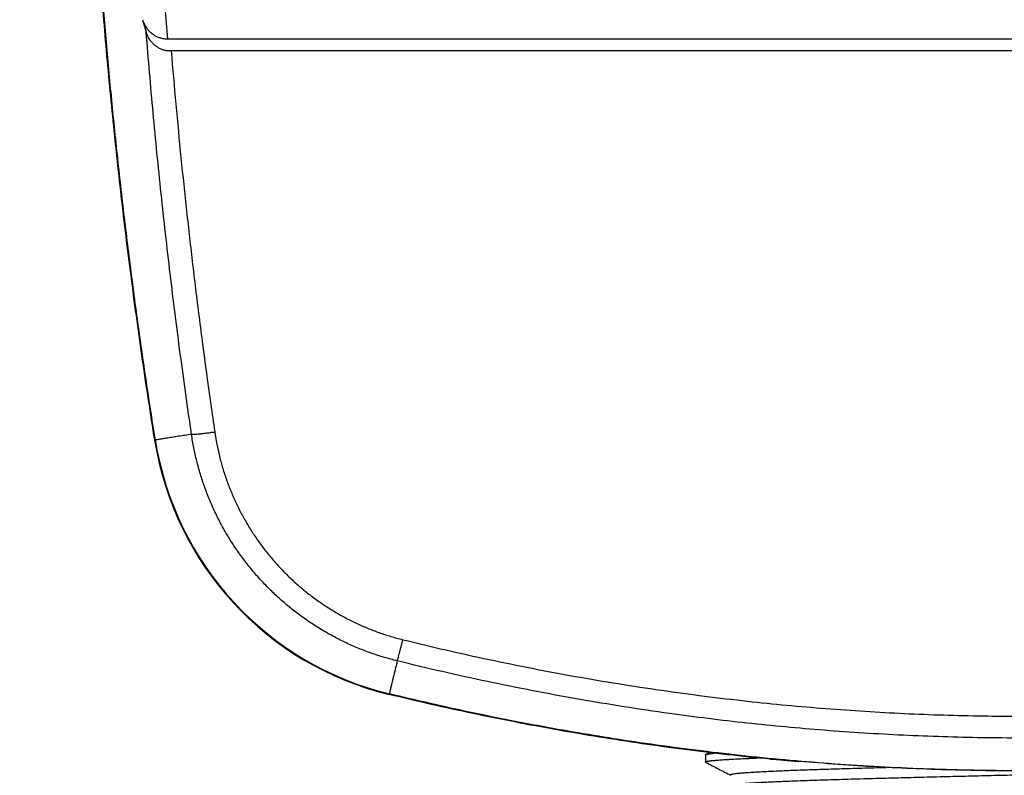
# Model space of a CAD drawing. Header units: millimetres. Extents: x -848 to 77789, y -17557 to 12238.
# Tile 52 of 79: x 72213 to 72397, y -12506 to -12364. Entities that reach past the tile are written whole.
import ezdxf
from ezdxf import colors
from ezdxf.entities.mleader import LeaderData, LeaderLine
from ezdxf.math import Vec2, Vec3

# ---------------------------------------------------------------- set-up
doc = ezdxf.new("R2010")
doc.units = ezdxf.units.MM
doc.layers.add('RR_IWK_opisy_piony', color=7, linetype='Continuous', lineweight=13)
doc.styles.add('Garamond', font='GARA.TTF')

# ---------------------------------------------------------------- blocks, each defined once
blk = doc.blocks.new('A$C661458EC')
at = {"color": 7, "linetype": 'Continuous', "lineweight": 25}
for p, q in [((-3.7021, -7.4442), (-3.6864, -7.4961)), ((-3.5981, -7.5242), (3.5009, -7.5242)), ((3.4854, -7.5733), (-3.5826, -7.5733)), ((-3.6509, -9.1914), (-3.6483, -9.191)), ((-2.6766, -10.2462), (-2.6773, -10.2487)), ((-1.3636, -10.4995), (-1.3636, -10.5294)), ((-1.3465, -10.49), (-1.3625, -10.4984)), ((-1.0948, -10.5168), (-1.0948, -10.5177)), ((-1.0928, -10.5169), (-1.0948, -10.5168)), ((-0.9753, -10.526), (-0.9753, -10.5267))]:
    blk.add_line(p, q, dxfattribs=at)
for radius in [1.2956, 1.293]:
    blk.add_arc((-2.3713, -8.9897), radius, 188.9572, 256.3421, dxfattribs=at)
for points, knots in [([(-3.6509, -9.1914), (-3.668, -9.0812), (-3.702, -8.8607), (-3.7472, -8.5292), (-3.788, -8.1971), (-3.824, -7.8645), (-3.8554, -7.5313), (-3.8821, -7.1978), (-3.9034, -6.8732), (-3.9199, -6.5576), (-3.932, -6.2511), (-3.94, -5.9445), (-3.9442, -5.6378), (-3.9443, -5.3311), (-3.9405, -5.0244), (-3.9327, -4.7178), (-3.921, -4.4113), (-3.9053, -4.105), (-3.8857, -3.7989), (-3.8621, -3.4931), (-3.8329, -3.1695), (-3.7972, -2.8281), (-3.7542, -2.4692), (-3.706, -2.1109), (-3.6693, -1.8728), (-3.6509, -1.7537)], [0, 0, 0, 0, 0.0448, 0.0896, 0.1344, 0.1792, 0.224, 0.2688, 0.3136, 0.354667, 0.395733, 0.4368, 0.477867, 0.518933, 0.56, 0.601067, 0.642134, 0.6832, 0.724267, 0.765334, 0.8064, 0.8548, 0.9032, 0.9516, 1, 1, 1, 1]), ([(-3.6483, -9.191), (-3.6618, -9.1046), (-3.6886, -8.9318), (-3.7253, -8.6721), (-3.7592, -8.412), (-3.7903, -8.1516), (-3.8183, -7.8923), (-3.8433, -7.6344), (-3.8653, -7.3777), (-3.8846, -7.1208), (-3.9012, -6.862), (-3.9151, -6.6013), (-3.9261, -6.3386), (-3.9343, -6.0759), (-3.9395, -5.8131), (-3.9418, -5.5502), (-3.9412, -5.2873), (-3.9377, -5.0245), (-3.9313, -4.7617), (-3.922, -4.499), (-3.9097, -4.2364), (-3.8946, -3.974), (-3.8765, -3.7118), (-3.8556, -3.4497), (-3.8309, -3.1792), (-3.8022, -2.9003), (-3.7692, -2.613), (-3.7325, -2.3262), (-3.6926, -2.0398), (-3.6631, -1.8493), (-3.6483, -1.7541)], [0, 0, 0, 0, 0.035123, 0.070246, 0.10537, 0.140493, 0.175616, 0.210112, 0.244608, 0.279104, 0.3136, 0.3488, 0.384, 0.4192, 0.4544, 0.4896, 0.5248, 0.56, 0.5952, 0.6304, 0.6656, 0.7008, 0.736, 0.7712, 0.8064, 0.84512, 0.88384, 0.92256, 0.96128, 1, 1, 1, 1]), ([(-3.6811, -5.4206), (-3.681, -5.5082), (-3.6809, -5.6835), (-3.6772, -5.9465), (-3.6709, -6.2095), (-3.6619, -6.4725), (-3.6502, -6.7355), (-3.6357, -6.9984), (-3.6186, -7.2614), (-3.6049, -7.4366), (-3.5981, -7.5242)], [0, 0, 0, 0, 0.124857, 0.249729, 0.374627, 0.499567, 0.62456, 0.749622, 0.874764, 1, 1, 1, 1]), ([(-3.7021, -7.4442), (-3.7, -7.45), (-3.696, -7.4616), (-3.6872, -7.4759), (-3.6783, -7.4871), (-3.67, -7.4956), (-3.6609, -7.5031), (-3.6512, -7.5095), (-3.641, -7.5149), (-3.6312, -7.5187), (-3.6223, -7.5213), (-3.6143, -7.523), (-3.6062, -7.524), (-3.6008, -7.5241), (-3.5981, -7.5242)], [0, 0, 0, 0, 0.1527808, 0.3018194, 0.3936664, 0.4814303, 0.5659742, 0.6457555, 0.7225477, 0.7974928, 0.8496763, 0.9004336, 0.9503399, 1, 1, 1, 1]), ([(-3.6038, -7.5733), (-3.6085, -7.5721), (-3.6179, -7.5697), (-3.6309, -7.5638), (-3.6432, -7.5563), (-3.6546, -7.547), (-3.6649, -7.5362), (-3.6739, -7.524), (-3.6814, -7.5105), (-3.6847, -7.501), (-3.6864, -7.4961)], [0, 0, 0, 0, 0.10502, 0.212716, 0.325894, 0.446978, 0.575759, 0.710493, 0.854051, 1, 1, 1, 1]), ([(-3.4982, -9.1673), (-3.5139, -9.0563), (-3.5454, -8.8343), (-3.5872, -8.5005), (-3.6248, -8.1663), (-3.6584, -7.8315), (-3.677, -7.6079), (-3.6864, -7.4961)], [0, 0, 0, 0, 0.200078, 0.400079, 0.600041, 0.800002, 1, 1, 1, 1]), ([(-3.5826, -7.5733), (-3.5866, -7.5733), (-3.5937, -7.5733), (-3.6007, -7.5733), (-3.6038, -7.5733)], [0, 0, 0, 0, 0.560165, 1, 1, 1, 1]), ([(-3.5826, -7.5733), (-3.5762, -7.6475), (-3.5636, -7.7958), (-3.5421, -8.018), (-3.5189, -8.2401), (-3.4933, -8.4654), (-3.4653, -8.694), (-3.4349, -8.9259), (-3.4128, -9.0802), (-3.4018, -9.1574)], [0, 0, 0, 0, 0.139991, 0.279965, 0.419934, 0.559908, 0.706568, 0.853261, 1, 1, 1, 1]), ([(-3.4982, -9.1673), (-3.4968, -9.1674), (-3.4938, -9.1675), (-3.4862, -9.1672), (-3.4761, -9.1665), (-3.4636, -9.1653), (-3.4493, -9.1637), (-3.4338, -9.1618), (-3.4178, -9.1597), (-3.4071, -9.1582), (-3.4018, -9.1574)], [0, 0, 0, 0, 0.118825, 0.242789, 0.370433, 0.5, 0.629567, 0.757211, 0.881175, 1, 1, 1, 1]), ([(-3.4018, -9.1574), (-3.3991, -9.1745), (-3.3937, -9.2085), (-3.3823, -9.2589), (-3.3688, -9.3087), (-3.3527, -9.3577), (-3.3341, -9.406), (-3.3132, -9.4532), (-3.2902, -9.4993), (-3.265, -9.5439), (-3.2375, -9.5874), (-3.2079, -9.6295), (-3.1761, -9.6703), (-3.1425, -9.7093), (-3.1072, -9.7465), (-3.0701, -9.7818), (-3.0312, -9.8154), (-2.9905, -9.8471), (-2.9483, -9.8768), (-2.9047, -9.9044), (-2.8598, -9.9297), (-2.8139, -9.9528), (-2.767, -9.9735), (-2.7191, -9.9918), (-2.6702, -10.0079), (-2.637, -10.0166), (-2.6203, -10.0209)], [0, 0, 0, 0, 0.041963, 0.083742, 0.12544, 0.167159, 0.209001, 0.251068, 0.292612, 0.334073, 0.375553, 0.417381, 0.459147, 0.50095, 0.542331, 0.583763, 0.625347, 0.667038, 0.708758, 0.750611, 0.792288, 0.833783, 0.875199, 0.916638, 0.958205, 1, 1, 1, 1]), ([(-3.4982, -9.1673), (-3.5075, -9.1688), (-3.5259, -9.1717), (-3.5514, -9.1757), (-3.5748, -9.1794), (-3.5961, -9.1828), (-3.6154, -9.1858), (-3.633, -9.1886), (-3.6434, -9.1902), (-3.6486, -9.191)], [0, 0, 0, 0, 0.156009, 0.30715, 0.453715, 0.595994, 0.734275, 0.868848, 1, 1, 1, 1]), ([(-2.6434, -10.1093), (-2.6616, -10.1046), (-2.698, -10.0951), (-2.7514, -10.0775), (-2.8037, -10.0576), (-2.855, -10.035), (-2.9051, -10.0099), (-2.9542, -9.9822), (-3.0019, -9.9521), (-3.0481, -9.9198), (-3.0924, -9.8852), (-3.1348, -9.8487), (-3.1754, -9.8102), (-3.2142, -9.7696), (-3.2509, -9.727), (-3.2857, -9.6825), (-3.3181, -9.6365), (-3.3482, -9.5891), (-3.3758, -9.5404), (-3.401, -9.4904), (-3.4237, -9.439), (-3.444, -9.3864), (-3.4617, -9.3329), (-3.4767, -9.2784), (-3.4892, -9.2232), (-3.4952, -9.186), (-3.4982, -9.1673)], [0, 0, 0, 0, 0.0418428, 0.083433, 0.1248808, 0.1662973, 0.2077935, 0.2494796, 0.2913794, 0.3331893, 0.3747629, 0.4161945, 0.4576139, 0.4991613, 0.540925, 0.5827792, 0.6245424, 0.6660901, 0.7075238, 0.7490002, 0.7906376, 0.8324072, 0.8742456, 0.9161081, 0.9580145, 1, 1, 1, 1]), ([(-2.6434, -10.1093), (-2.643, -10.1081), (-2.6422, -10.1055), (-2.6403, -10.0986), (-2.6378, -10.0895), (-2.6348, -10.0782), (-2.6314, -10.0651), (-2.6278, -10.0508), (-2.6241, -10.036), (-2.6216, -10.0259), (-2.6203, -10.0209)], [0, 0, 0, 0, 0.119347, 0.243345, 0.370818, 0.500003, 0.629188, 0.75666, 0.880656, 1, 1, 1, 1]), ([(-2.6203, -10.0209), (-2.5607, -10.0354), (-2.4416, -10.0642), (-2.2625, -10.1037), (-2.0834, -10.1403), (-1.9045, -10.1738), (-1.7256, -10.2042), (-1.5468, -10.2315), (-1.368, -10.2557), (-1.1946, -10.2763), (-1.0264, -10.2934), (-0.8635, -10.3075), (-0.7004, -10.319), (-0.5374, -10.328), (-0.3744, -10.3344), (-0.2114, -10.3382), (-0.0429, -10.3395), (0.1313, -10.338), (0.3111, -10.3333), (0.4909, -10.3255), (0.6708, -10.3146), (0.8507, -10.3006), (1.0307, -10.2834), (1.2107, -10.2632), (1.3936, -10.2394), (1.5794, -10.212), (1.7681, -10.1807), (1.9569, -10.146), (2.1457, -10.1079), (2.3346, -10.0665), (2.4602, -10.0362), (2.5231, -10.0209)], [0, 0, 0, 0, 0.035448, 0.070751, 0.105918, 0.140959, 0.175883, 0.210699, 0.245419, 0.280051, 0.311518, 0.343026, 0.374488, 0.405912, 0.437304, 0.468673, 0.500027, 0.534619, 0.569231, 0.603871, 0.638552, 0.673282, 0.708073, 0.742934, 0.777877, 0.814581, 0.851396, 0.888335, 0.925407, 0.962625, 1, 1, 1, 1]), ([(-2.6434, -10.1093), (-2.645, -10.116), (-2.6482, -10.1291), (-2.6527, -10.1476), (-2.6569, -10.165), (-2.6609, -10.1812), (-2.6649, -10.1979), (-2.669, -10.2147), (-2.673, -10.2313), (-2.6755, -10.2413), (-2.6766, -10.2462)], [0, 0, 0, 0, 0.122019, 0.241223, 0.357735, 0.471682, 0.583188, 0.725724, 0.864569, 1, 1, 1, 1]), ([(2.5461, -10.1093), (2.4928, -10.1223), (2.3863, -10.1481), (2.2258, -10.1839), (2.065, -10.2175), (1.9037, -10.2487), (1.7431, -10.2773), (1.583, -10.3034), (1.4234, -10.327), (1.2635, -10.3482), (1.093, -10.3682), (0.9118, -10.3864), (0.7199, -10.4022), (0.5279, -10.4146), (0.3357, -10.4234), (0.1436, -10.4286), (-0.0392, -10.4303), (-0.2128, -10.429), (-0.3771, -10.4251), (-0.5413, -10.4187), (-0.7056, -10.4097), (-0.8687, -10.3982), (-1.0308, -10.3842), (-1.1916, -10.368), (-1.3521, -10.3493), (-1.5224, -10.3268), (-1.7023, -10.3001), (-1.8917, -10.2686), (-2.0805, -10.2338), (-2.2687, -10.1956), (-2.4565, -10.1545), (-2.5811, -10.1244), (-2.6434, -10.1093)], [0, 0, 0, 0, 0.031391, 0.062756, 0.094099, 0.125427, 0.156746, 0.187505, 0.218267, 0.249041, 0.279832, 0.316527, 0.353263, 0.389989, 0.426674, 0.463331, 0.499973, 0.531312, 0.562657, 0.594014, 0.62539, 0.656787, 0.687633, 0.718477, 0.749305, 0.780107, 0.81675, 0.853377, 0.890002, 0.926639, 0.963301, 1, 1, 1, 1]), ([(-1.0948, -10.5177), (-1.1539, -10.5117), (-1.2721, -10.4997), (-1.4493, -10.478), (-1.6265, -10.4536), (-1.8037, -10.4263), (-1.9799, -10.3962), (-2.1551, -10.3635), (-2.3292, -10.3281), (-2.5034, -10.2902), (-2.6192, -10.2626), (-2.6773, -10.2487)], [0, 0, 0, 0, 0.110862, 0.221946, 0.333279, 0.44489, 0.556809, 0.667055, 0.777652, 0.888625, 1, 1, 1, 1]), ([(2.5794, -10.2462), (2.5179, -10.2608), (2.395, -10.2901), (2.2102, -10.3301), (2.0255, -10.3672), (1.8408, -10.401), (1.6573, -10.4315), (1.4748, -10.4588), (1.2935, -10.4829), (1.1122, -10.5039), (0.9296, -10.522), (0.7459, -10.537), (0.5609, -10.5491), (0.3759, -10.5579), (0.191, -10.5636), (0.006, -10.5661), (-0.1789, -10.5655), (-0.3639, -10.5617), (-0.5489, -10.5547), (-0.7338, -10.5445), (-0.9188, -10.5312), (-1.1038, -10.5147), (-1.2888, -10.4951), (-1.4738, -10.4722), (-1.6537, -10.447), (-1.8285, -10.4195), (-1.9981, -10.3903), (-2.1678, -10.3583), (-2.3375, -10.3237), (-2.5072, -10.2866), (-2.6201, -10.2597), (-2.6766, -10.2462)], [0, 0, 0, 0, 0.035755, 0.071373, 0.106865, 0.142239, 0.177507, 0.21205, 0.246511, 0.280897, 0.315219, 0.350187, 0.385108, 0.419995, 0.454857, 0.489705, 0.52455, 0.559402, 0.594273, 0.629173, 0.664112, 0.699101, 0.73415, 0.769271, 0.804473, 0.836822, 0.869256, 0.901784, 0.934411, 0.967148, 1, 1, 1, 1]), ([(-1.3636, -10.4995), (-1.3636, -10.4995), (-1.3636, -10.4994), (-1.3636, -10.4993), (-1.3635, -10.4992), (-1.3633, -10.4988), (-1.3625, -10.4983), (-1.3607, -10.4976), (-1.3579, -10.4969), (-1.3539, -10.4961), (-1.3488, -10.4952), (-1.3421, -10.4943), (-1.3344, -10.4935), (-1.3282, -10.4929), (-1.3253, -10.4926)], [0, 0, 0, 0, 0.0104775, 0.0333223, 0.0569723, 0.0814275, 0.1753389, 0.2795201, 0.393971, 0.504838, 0.6238919, 0.7511325, 0.8865597, 1, 1, 1, 1]), ([(-1.3607, -10.5313), (-1.3608, -10.5313), (-1.3618, -10.531), (-1.3628, -10.5305), (-1.3635, -10.5299), (-1.3637, -10.5294), (-1.3635, -10.529), (-1.3629, -10.5285), (-1.3618, -10.5279), (-1.3602, -10.5274), (-1.3579, -10.5268), (-1.355, -10.5262), (-1.3525, -10.5257), (-1.351, -10.5255), (-1.3505, -10.5254), (-1.35, -10.5253), (-1.3495, -10.5253), (-1.349, -10.5252), (-1.3479, -10.525), (-1.3462, -10.5248), (-1.3434, -10.5244), (-1.3399, -10.524), (-1.3356, -10.5235), (-1.3304, -10.523), (-1.3243, -10.5224), (-1.3172, -10.5218), (-1.3088, -10.5211), (-1.299, -10.5204), (-1.2896, -10.5197), (-1.2815, -10.5192), (-1.2754, -10.5188), (-1.2694, -10.5184), (-1.2633, -10.5181), (-1.2572, -10.5177), (-1.2511, -10.5174), (-1.2424, -10.5169), (-1.231, -10.5163), (-1.2168, -10.5156), (-1.2057, -10.5151), (-1.1979, -10.5148), (-1.1933, -10.5146), (-1.1888, -10.5144), (-1.1843, -10.5142), (-1.1799, -10.514), (-1.1756, -10.5138), (-1.1644, -10.5133), (-1.1542, -10.5129), (-1.1447, -10.5125), (-1.1442, -10.5125)], [0, 0, 0, 0, 0.005445, 0.04438, 0.080075, 0.100451, 0.127029, 0.154648, 0.183052, 0.212242, 0.245258, 0.279224, 0.3099, 0.313972, 0.318056, 0.322153, 0.326263, 0.330385, 0.334519, 0.350573, 0.369813, 0.392239, 0.417851, 0.44665, 0.476652, 0.509474, 0.545117, 0.583579, 0.624861, 0.647124, 0.66661, 0.685686, 0.704352, 0.722608, 0.740454, 0.757891, 0.796981, 0.833841, 0.868469, 0.879628, 0.890534, 0.901186, 0.911586, 0.921733, 0.931626, 0.941267, 0.9971, 1, 1, 1, 1]), ([(-1.3608, -10.5313), (-1.3437, -10.5402), (-1.3096, -10.558), (-1.2754, -10.5758), (-1.2583, -10.5847)], [0, 0, 0, 0, 0.49984, 1, 1, 1, 1]), ([(-1.258, -10.6253), (-1.2577, -10.6251), (-1.2564, -10.6245), (-1.2513, -10.6235), (-1.2426, -10.6221), (-1.2307, -10.6207), (-1.2157, -10.6192), (-1.1973, -10.6177), (-1.1759, -10.6162), (-1.1516, -10.6148), (-1.1246, -10.6133), (-1.0955, -10.6119), (-1.0646, -10.6105), (-1.0322, -10.6092), (-0.9976, -10.6078), (-0.9608, -10.6065), (-0.9209, -10.6051), (-0.8779, -10.6036), (-0.8318, -10.6022), (-0.7835, -10.6007), (-0.7334, -10.5992), (-0.6814, -10.5977), (-0.629, -10.5962), (-0.5764, -10.5948), (-0.5238, -10.5935), (-0.4704, -10.5921), (-0.4163, -10.5908), (-0.3627, -10.5895), (-0.3096, -10.5882), (-0.2571, -10.5869), (-0.204, -10.5857), (-0.1507, -10.5844), (-0.0954, -10.583), (-0.0384, -10.5817), (0.0214, -10.5802), (0.0819, -10.5788), (0.143, -10.5773), (0.2033, -10.5758), (0.2627, -10.5744), (0.321, -10.573), (0.3773, -10.5716), (0.4316, -10.5702), (0.4841, -10.5689), (0.5356, -10.5675), (0.5859, -10.5661), (0.6359, -10.5647), (0.6851, -10.5632), (0.7334, -10.5617), (0.7796, -10.5602), (0.8234, -10.5587), (0.8649, -10.5573), (0.9031, -10.5559), (0.9382, -10.5545), (0.9704, -10.5532), (1.0004, -10.5519), (1.0283, -10.5505), (1.0542, -10.5491), (1.0781, -10.5476), (1.0995, -10.5461), (1.118, -10.5446), (1.1334, -10.5431), (1.1457, -10.5417), (1.1547, -10.5402), (1.1607, -10.5388), (1.1637, -10.5375), (1.1643, -10.5364), (1.1628, -10.5357), (1.1623, -10.5354)], [0, 0, 0, 0, 0.004514, 0.019783, 0.035119, 0.050506, 0.066861, 0.083231, 0.099597, 0.115935, 0.132226, 0.148448, 0.163663, 0.178782, 0.193888, 0.20909, 0.224374, 0.240653, 0.256985, 0.273347, 0.289718, 0.306077, 0.322404, 0.337748, 0.353027, 0.368224, 0.383324, 0.39845, 0.412533, 0.426684, 0.440889, 0.455135, 0.469235, 0.484797, 0.500356, 0.516699, 0.532998, 0.549231, 0.565378, 0.58142, 0.597442, 0.612647, 0.627933, 0.643283, 0.658679, 0.674104, 0.690475, 0.706838, 0.72317, 0.739451, 0.75566, 0.771777, 0.786875, 0.802004, 0.817227, 0.832527, 0.847888, 0.864225, 0.88059, 0.896961, 0.913317, 0.929636, 0.945897, 0.961158, 0.976333, 0.991421, 1, 1, 1, 1]), ([(-1.0948, -10.5168), (-1.0945, -10.5168), (-1.094, -10.5167), (-1.09, -10.517), (-1.0838, -10.5174), (-1.0751, -10.5181), (-1.0644, -10.519), (-1.0519, -10.5201), (-1.0382, -10.5213), (-1.0236, -10.5225), (-1.0081, -10.5239), (-0.9919, -10.5253), (-0.9809, -10.5262), (-0.9753, -10.5267)], [0, 0, 0, 0, 0.093199, 0.186468, 0.279777, 0.373077, 0.46621, 0.559366, 0.64738, 0.735257, 0.823165, 0.911477, 1, 1, 1, 1]), ([(-1.0948, -10.5177), (-1.0934, -10.5178), (-1.0911, -10.5179), (-1.089, -10.5173), (-1.0881, -10.5171)], [0, 0, 0, 0, 0.622741, 1, 1, 1, 1]), ([(0.8781, -10.5267), (0.8205, -10.5314), (0.7054, -10.5407), (0.5326, -10.5512), (0.3596, -10.5592), (0.1866, -10.5644), (0.0135, -10.5667), (-0.1564, -10.5663), (-0.323, -10.5634), (-0.4863, -10.558), (-0.6495, -10.5501), (-0.8125, -10.5399), (-0.9211, -10.5311), (-0.9753, -10.5267)], [0, 0, 0, 0, 0.093364, 0.186675, 0.279956, 0.37323, 0.466517, 0.559838, 0.647859, 0.735899, 0.823944, 0.911982, 1, 1, 1, 1]), ([(-1.258, -10.5847), (-1.2585, -10.5846), (-1.2608, -10.5839), (-1.2615, -10.5828), (-1.2601, -10.5814), (-1.2555, -10.58), (-1.2478, -10.5785), (-1.237, -10.577), (-1.2231, -10.5756), (-1.2064, -10.5741), (-1.1873, -10.5727), (-1.1659, -10.5713), (-1.142, -10.5699), (-1.1156, -10.5685), (-1.0864, -10.5671), (-1.0542, -10.5657), (-1.019, -10.5643), (-0.9813, -10.5629), (-0.9411, -10.5614), (-0.8984, -10.56), (-0.8541, -10.5585), (-0.8087, -10.5571), (-0.7624, -10.5557), (-0.7144, -10.5543), (-0.6649, -10.5529), (-0.6311, -10.5519), (-0.6135, -10.5515), (-0.6133, -10.5515)], [0, 0, 0, 0, 0.013508, 0.058293, 0.10162, 0.145237, 0.189091, 0.233127, 0.27729, 0.321522, 0.363239, 0.404918, 0.446512, 0.487972, 0.529252, 0.572787, 0.616047, 0.659467, 0.703162, 0.747077, 0.791158, 0.832821, 0.874533, 0.916247, 0.957913, 0.999483, 1, 1, 1, 1])]:
    blk.add_open_spline(points, degree=3, knots=knots, dxfattribs=at)
blk = doc.blocks.new('_None')

msp = doc.modelspace()

# ---------------------------------------------------------------- block references
at = {"lineweight": 0, "xscale": 45, "yscale": 45, "zscale": 45}
msp.add_blockref('A$C661458EC', (72402.19, -12029.19), dxfattribs=at)

# ---------------------------------------------------------------- next in the draw order: leaders
at = {"layer": 'RR_IWK_opisy_piony'}
ml = msp.add_multileader_mtext('Standard', dxfattribs=at)
ml.set_content('Zestawy ciepłomierzowe\\P- zawór kulowy DN15/DN20\\P- filtr siatkowy DN15/DN20\\P- ciepłomierz {\\A1;q{\\H0.7x;nom}=0,6 m{\\H0.7x;\\S3^ ;}/h DN15}\\P- zawór kulowy DN15/DN20\\P', color=256, style='Garamond')
ml.set_leader_properties()
ml.set_arrow_properties(name='NONE')
ml.build(insert=Vec2(0, 0))
ml.multileader.update_dxf_attribs({"text_left_attachment_type": 2, "text_right_attachment_type": 2, "dogleg_length": 0, "arrow_head_size": 0.18})
ctx = ml.context
ctx.base_point, ctx.char_height, ctx.arrow_head_size, ctx.landing_gap_size, ctx.plane_origin = Vec3(72890.1, -11459.83), 200, 0.18, 25, Vec3(97310.05, 87237.63)
ctx.left_attachment, ctx.right_attachment = 2, 2
notes = []
notes.append((ctx, [(1, (1, 1, 0), (72890.1, -11460), (1, 0), 0, [(0, [(72366.06, -12346.01), (71897.53, -12290.67), (71464.8, -12192.36)], 0, [])])]))
ctx.mtext.insert = Vec3(72915.1, -10630.57)
ctx.mtext.has_bg_fill, ctx.mtext.bg_color, ctx.mtext.bg_scale_factor, ctx.mtext.bg_transparency, ctx.mtext.use_window_bg_color = 1, -1027028792, 1, 0, 1
for ctx, leaders in notes:
    for number, flags, end, landing, length, lines in leaders:
        leader = LeaderData()
        leader.index, (leader.has_last_leader_line, leader.has_dogleg_vector, leader.attachment_direction) = number, flags
        leader.last_leader_point, leader.dogleg_vector, leader.dogleg_length = Vec3(end), Vec3(landing), length
        for number, points, colour, breaks in lines:
            line = LeaderLine()
            line.index, line.vertices, line.color, line.breaks = number, Vec3.list(points), colors.encode_raw_color(colour), breaks
            leader.lines.append(line)
        ctx.leaders.append(leader)

doc.saveas('drawing.dxf')
